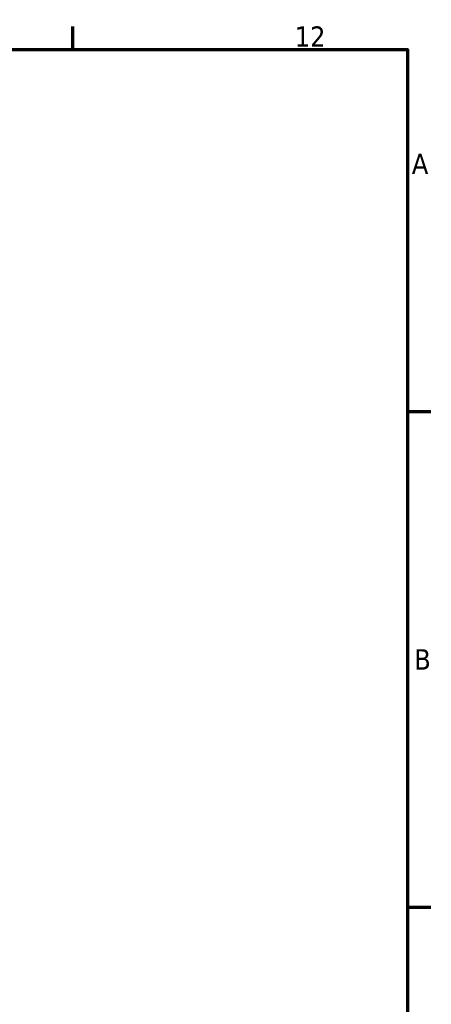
# Model space of a CAD drawing. Header units: millimetres. Extents: x 0 to 893, y 0 to 988.
# Tile 12 of 20: x 763 to 825, y 431 to 578. Entities that reach past the tile are written whole.
import ezdxf

# ---------------------------------------------------------------- set-up
doc = ezdxf.new("R2010")
doc.units = ezdxf.units.MM
doc.layers.add('Border (ANSI)', color=7, linetype='Continuous', lineweight=70)
doc.styles.add('Note Text (ANSI)', font='tahoma.ttf')

# ---------------------------------------------------------------- blocks, each defined once
blk = doc.blocks.new('Borders Default Border')
at = {"layer": 'Border (ANSI)'}
for p, q in [((770.92, 574), (770.92, 577.45)), ((821, 519.75), (824.45, 519.75)), ((821, 445.5), (824.45, 445.5))]:
    blk.add_line(p, q, dxfattribs=at)
at = {"layer": 'Border (ANSI)', "flags": 128}
blk.add_lwpolyline([(20, 20), (20, 574), (821, 574), (821, 20), (20, 20)], dxfattribs=at)
at = {"layer": 'Border (ANSI)', "attachment_point": 7, "style": 'Note Text (ANSI)'}
for s, insert, char_height in [('12', (804.13, 574.4), 3.048), ('A', (821.63, 555.35), 3.05), ('B', (821.99, 481.1), 3.05)]:
    blk.add_mtext(s, dxfattribs=dict(at, insert=insert, char_height=char_height))

msp = doc.modelspace()

# ---------------------------------------------------------------- block references
msp.add_blockref('Borders Default Border', (0, 0))

doc.saveas('drawing.dxf')
